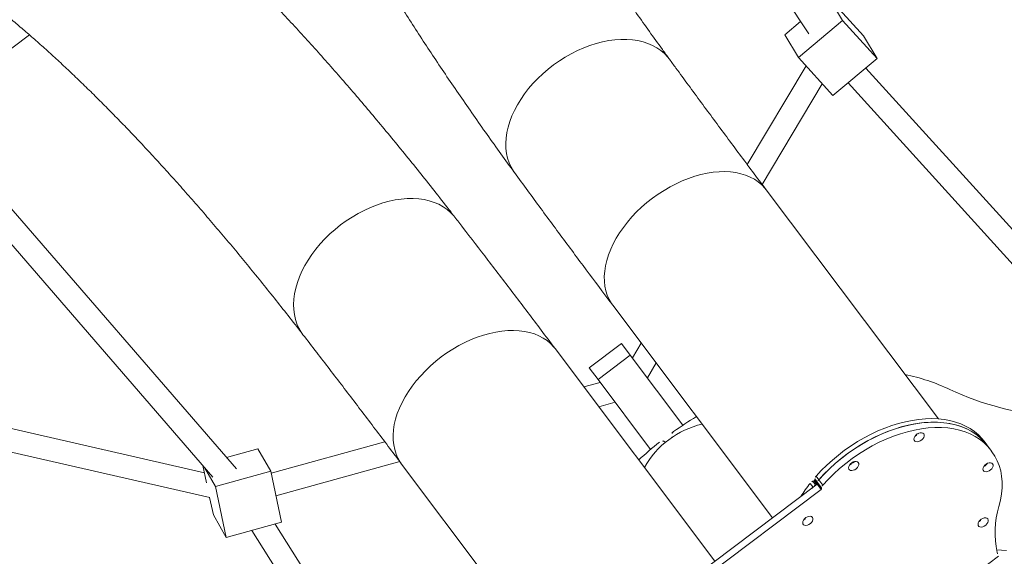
# Model space of a CAD drawing. Extents: x 5459245 to 5462690, y 5971016 to 5972523.
# Tile 184 of 198: x 5462453.576 to 5462454.258, y 5972221.438 to 5972221.81. Entities that reach past the tile are written whole.
import ezdxf

# ---------------------------------------------------------------- set-up
doc = ezdxf.new("R2010")
doc.units = 0
doc.layers.add('A_MAŁA ARCHITEKTURA', color=195, linetype='CONTINUOUS', lineweight=9)
doc.layers.add('ADT CCTV', color=102, linetype='CONTINUOUS')

# ---------------------------------------------------------------- blocks, each defined once
blk = doc.blocks.new('A$C8d9de67b')
at = {"layer": 'A_MAŁA ARCHITEKTURA', "linetype": 'Continuous'}
for p, q in [((-1789.82, 293.9), (-2115.5, 263.87)), ((-2169.82, 272.61), (-2134.3, 275.89)), ((-2116.02, 274.01), (-2151.54, 270.74)), ((-2134.3, 275.89), (-2116.02, 274.01)), ((-2113.96, 234.19), (-2116.02, 274.01)), ((-2114.67, 247.88), (-1802.01, 276.7)), ((-2481.49, 267.67), (-2158.25, 246.46)), ((-2151.54, 270.74), (-2169.82, 272.61)), ((-2149.48, 230.91), (-2151.54, 270.74)), ((-2167.76, 232.79), (-2168.5, 247.13)), ((-2149.48, 230.91), (-2167.76, 232.79)), ((-2113.96, 234.19), (-2149.48, 230.91)), ((-2094.09, 158), (-2124.94, 233.18)), ((-2141.61, 231.64), (-2111.4, 158.04)), ((-1856.64, 174), (-1859.71, 174)), ((-1852.05, 174), (-1856.64, 174)), ((-1850.63, 174), (-1852.05, 174)), ((-1891.09, 158), (-2089.52, 158)), ((-1891.08, 140.66), (-1891.48, 140.66)), ((-1817.35, 138.13), (-1817.48, 138.13)), ((-1789.86, 140.92), (-1794.41, 135.78)), ((-1790.02, 2), (-1790.02, 134.22)), ((-1910.23, 66.42), (-1907.16, 66.42)), ((-1906.15, 64.62), (-1909.22, 64.62)), ((-1908.62, 64.18), (-1909.22, 64.62)), ((-1908.74, 62.58), (-1908.47, 63.52)), ((-1908.74, 62.58), (-1905.68, 62.58)), ((-1908.62, 64.18), (-1905.56, 64.18)), ((-1905.4, 63.52), (-1908.47, 63.52)), ((-1907.16, 66.42), (-1902.57, 66.42)), ((-1901.56, 64.62), (-1906.15, 64.62)), ((-1906.15, 64.62), (-1905.56, 64.18)), ((-1905.4, 63.52), (-1905.68, 62.58)), ((-1900.96, 64.18), (-1905.56, 64.18)), ((-1900.78, 63.73), (-1905.37, 63.73)), ((-1905.37, -63.73), (-1905.37, 63.73)), ((-1900.96, 64.18), (-1901.56, 64.62)), ((-1900.78, 63.73), (-1900.78, -63.73)), ((-1905.71, 60.19), (-1908.77, 60.19)), ((-1905.37, 58.95), (-1905.71, 60.19)), ((-1891.08, 42.34), (-1891.48, 42.34)), ((-2089.52, 25), (-1905.37, 25)), ((-2056.81, 25), (-2052.29, 14)), ((-2035, 14), (-2039.51, 25)), ((-2064.75, -14), (-2064.75, 14)), ((-2054.65, 14), (-2064.75, 14)), ((-2054.65, -14), (-2054.65, 14)), ((-1993.95, 14), (-2054.65, 14)), ((-1991.69, 3), (-1991.98, 3)), ((-1991.69, -3), (-1991.98, -3)), ((-2054.65, -14), (-2064.75, -14)), ((-2052.02, -14), (-2056.35, -25)), ((-1993.95, -14), (-2054.65, -14)), ((-2039.15, -25), (-2034.82, -14)), ((-1905.37, -25), (-2089.52, -25)), ((-2108.79, -158.03), (-2138.73, -234)), ((-2124.2, -240.77), (-2091.57, -158)), ((-2089.52, -158), (-1891.09, -158)), ((-2481.98, -274.01), (-2481.98, -185.48)), ((-2166.03, -252.23), (-2157.77, -231.27)), ((-2157.77, -231.27), (-2139.89, -233.46)), ((-2139.89, -233.46), (-2154.44, -270.38)), ((-2107.2, -248.69), (-2139.89, -233.46)), ((-2155.5, -251.51), (-2479.24, -273.82)), ((-2107.2, -248.69), (-2121.75, -285.61)), ((-1800.78, -278.41), (-2108.88, -252.96)), ((-2478.14, -289.78), (-2160.82, -267.91)), ((-2166.76, -270.78), (-2369.18, -441.8)), ((-2160.23, -273.82), (-2171.35, -268.64)), ((-2154.44, -270.38), (-2169.62, -268.52)), ((-2121.75, -285.61), (-2154.44, -270.38)), ((-2115.01, -268.51), (-1788.74, -295.45)), ((-2338.81, -437.08), (-2150.78, -278.22)), ((-2139.63, -283.42), (-2150.89, -278.17)), ((-2121.75, -285.61), (-2139.63, -283.42))]:
    blk.add_line(p, q, dxfattribs=at)
at = {"layer": 'A_MAŁA ARCHITEKTURA', "linetype": 'Continuous', "flags": 128}
for points in [[(-1910.23, 66.42), (-1911.18, 71.61), (-1911.9, 76.9), (-1912.4, 82.24), (-1912.68, 87.62), (-1912.73, 93.02), (-1912.55, 98.42), (-1912.15, 103.78), (-1911.52, 109.09), (-1910.67, 114.33), (-1909.6, 119.46), (-1908.32, 124.48), (-1906.83, 129.36), (-1905.13, 134.07), (-1903.24, 138.61), (-1901.17, 142.94), (-1898.92, 147.05), (-1896.5, 150.92), (-1893.92, 154.54), (-1891.2, 157.88), (-1888.34, 160.95), (-1885.36, 163.71), (-1882.26, 166.17), (-1879.08, 168.3), (-1875.8, 170.11), (-1872.46, 171.58), (-1869.07, 172.7), (-1865.63, 173.48), (-1862.17, 173.91), (-1859.71, 174)], [(-1907.16, 66.42), (-1908.11, 71.61), (-1908.84, 76.9), (-1909.34, 82.24), (-1909.62, 87.62), (-1909.67, 93.02), (-1909.49, 98.42), (-1909.08, 103.78), (-1908.46, 109.09), (-1907.6, 114.33), (-1906.54, 119.46), (-1905.25, 124.48), (-1903.76, 129.36), (-1902.07, 134.07), (-1900.18, 138.61), (-1898.11, 142.94), (-1895.85, 147.05), (-1893.43, 150.92), (-1890.86, 154.54), (-1888.13, 157.88), (-1885.27, 160.95), (-1882.29, 163.71), (-1879.2, 166.17), (-1876.01, 168.3), (-1872.74, 170.11), (-1869.4, 171.58), (-1866, 172.7), (-1862.57, 173.48), (-1859.11, 173.91), (-1856.64, 174)], [(-1856.64, 174), (-1860.2, 173.81), (-1863.74, 173.26), (-1867.25, 172.33), (-1870.71, 171.04), (-1874.11, 169.4), (-1877.43, 167.4), (-1880.66, 165.06), (-1883.78, 162.39), (-1886.77, 159.39), (-1889.63, 156.1), (-1892.34, 152.51), (-1894.89, 148.65), (-1897.27, 144.53), (-1899.46, 140.17), (-1901.47, 135.59), (-1903.27, 130.81), (-1904.86, 125.86), (-1906.23, 120.75), (-1907.38, 115.51), (-1908.3, 110.16), (-1908.99, 104.73), (-1909.44, 99.23), (-1909.66, 93.71), (-1909.63, 88.17), (-1909.37, 82.65), (-1908.87, 77.17), (-1908.13, 71.75), (-1907.16, 66.42)], [(-1852.05, 174), (-1855.61, 173.81), (-1859.15, 173.26), (-1862.66, 172.33), (-1866.12, 171.04), (-1869.52, 169.4), (-1872.84, 167.4), (-1876.06, 165.06), (-1879.18, 162.39), (-1882.17, 159.39), (-1885.03, 156.1), (-1887.75, 152.51), (-1890.3, 148.65), (-1892.67, 144.53), (-1894.87, 140.17), (-1896.87, 135.59), (-1898.67, 130.81), (-1900.26, 125.86), (-1901.63, 120.75), (-1902.78, 115.51), (-1903.7, 110.16), (-1904.39, 104.73), (-1904.84, 99.23), (-1905.06, 93.71), (-1905.04, 88.17), (-1904.77, 82.65), (-1904.27, 77.17), (-1903.54, 71.75), (-1902.57, 66.42)], [(-1817.48, 155.16), (-1820.32, 158.62), (-1823.3, 161.76), (-1826.41, 164.57), (-1829.65, 167.04), (-1832.99, 169.14), (-1836.41, 170.88), (-1839.9, 172.24), (-1843.45, 173.22), (-1847.03, 173.8), (-1850.63, 174)], [(-1843.68, 169.36), (-1844.43, 169.18), (-1845.13, 168.67), (-1845.69, 167.85), (-1846.07, 166.82), (-1846.24, 165.66), (-1846.18, 164.47), (-1845.9, 163.36), (-1845.43, 162.43), (-1844.79, 161.76), (-1844.06, 161.41), (-1843.29, 161.41), (-1842.56, 161.76), (-1841.93, 162.43), (-1841.45, 163.36), (-1841.17, 164.47), (-1841.11, 165.66), (-1841.28, 166.82), (-1841.67, 167.85), (-1842.23, 168.67), (-1842.92, 169.18), (-1843.68, 169.36)], [(-1846.11, 166.67), (-1845.81, 165.84), (-1845.7, 165.33)], [(-2247.22, 92.27), (-2247.06, 97.12), (-2246.67, 101.95), (-2246.05, 106.73), (-2245.2, 111.43), (-2244.12, 116.02), (-2242.82, 120.49), (-2241.32, 124.81), (-2239.6, 128.96), (-2237.7, 132.91), (-2235.6, 136.64), (-2233.34, 140.14), (-2230.91, 143.38), (-2228.34, 146.35), (-2225.62, 149.03), (-2222.79, 151.41), (-2219.86, 153.47), (-2216.83, 155.2), (-2213.73, 156.6), (-2210.57, 157.66), (-2207.38, 158.37), (-2204.16, 158.72), (-2202.14, 158.76)], [(-2132.27, 91.5), (-2132.15, 96.35), (-2131.81, 101.18), (-2131.24, 105.96), (-2130.46, 110.66), (-2129.45, 115.26), (-2128.23, 119.73), (-2126.8, 124.05), (-2125.17, 128.19), (-2123.36, 132.14), (-2121.36, 135.88), (-2119.19, 139.37), (-2116.87, 142.62), (-2114.39, 145.58), (-2111.79, 148.26), (-2109.07, 150.64), (-2106.24, 152.7), (-2103.32, 154.44), (-2100.33, 155.84), (-2097.29, 156.89), (-2094.2, 157.6), (-2091.08, 157.96), (-2089.52, 158)], [(-2089.52, 25), (-2091.08, 25.04), (-2094.2, 25.4), (-2097.29, 26.11), (-2100.33, 27.16), (-2103.32, 28.56), (-2106.24, 30.3), (-2109.07, 32.36), (-2111.79, 34.74), (-2114.39, 37.42), (-2116.87, 40.38), (-2119.19, 43.63), (-2121.36, 47.12), (-2123.36, 50.86), (-2125.17, 54.81), (-2126.8, 58.95), (-2128.23, 63.27), (-2129.45, 67.74), (-2130.46, 72.34), (-2131.24, 77.04), (-2131.81, 81.82), (-2132.15, 86.65), (-2132.27, 91.5), (-2132.15, 96.35), (-2131.81, 101.18), (-2131.24, 105.96), (-2130.46, 110.66), (-2129.45, 115.26), (-2128.23, 119.73), (-2126.8, 124.05), (-2125.17, 128.19), (-2123.36, 132.14), (-2121.36, 135.88), (-2119.19, 139.37), (-2116.87, 142.62), (-2114.39, 145.58), (-2111.79, 148.26), (-2109.07, 150.64), (-2106.24, 152.7), (-2103.32, 154.44), (-2100.33, 155.84), (-2097.29, 156.89), (-2094.2, 157.6), (-2091.08, 157.96), (-2089.52, 158)], [(-1888.98, 143.71), (-1889.74, 143.53), (-1890.43, 143.01), (-1890.99, 142.2), (-1891.37, 141.17), (-1891.54, 140.01), (-1891.49, 138.82), (-1891.21, 137.71), (-1890.73, 136.78), (-1890.09, 136.11), (-1889.36, 135.75), (-1888.6, 135.75), (-1887.86, 136.11), (-1887.23, 136.78), (-1886.75, 137.71), (-1886.47, 138.82), (-1886.41, 140.01), (-1886.59, 141.17), (-1886.97, 142.2), (-1887.53, 143.01), (-1888.22, 143.53), (-1888.98, 143.71)], [(-1815.12, 143.71), (-1815.88, 143.53), (-1816.57, 143.01), (-1817.13, 142.2), (-1817.51, 141.17), (-1817.68, 140.01), (-1817.62, 138.82), (-1817.34, 137.71), (-1816.87, 136.78), (-1816.23, 136.11), (-1815.5, 135.75), (-1814.73, 135.75), (-1814, 136.11), (-1813.37, 136.78), (-1812.89, 137.71), (-1812.61, 138.82), (-1812.55, 140.01), (-1812.72, 141.17), (-1813.11, 142.2), (-1813.67, 143.01), (-1814.36, 143.53), (-1815.12, 143.71)], [(-1900.26, 95.5), (-1901.02, 95.32), (-1901.71, 94.8), (-1902.27, 93.99), (-1902.65, 92.96), (-1902.82, 91.8), (-1902.76, 90.61), (-1902.48, 89.5), (-1902.01, 88.57), (-1901.37, 87.9), (-1900.64, 87.54), (-1899.87, 87.54), (-1899.14, 87.9), (-1898.51, 88.57), (-1898.03, 89.5), (-1897.75, 90.61), (-1897.69, 91.8), (-1897.86, 92.96), (-1898.25, 93.99), (-1898.81, 94.8), (-1899.5, 95.32), (-1900.26, 95.5)], [(-2203.97, 25.78), (-2205.18, 25.82), (-2208.39, 26.17), (-2211.58, 26.88), (-2214.72, 27.94), (-2217.8, 29.33), (-2220.8, 31.07), (-2223.7, 33.13), (-2226.5, 35.51), (-2229.16, 38.19), (-2231.7, 41.16), (-2234.07, 44.4), (-2236.29, 47.9), (-2238.32, 51.63), (-2240.17, 55.58), (-2241.82, 59.72), (-2243.26, 64.04), (-2244.49, 68.51), (-2245.49, 73.11), (-2246.27, 77.81), (-2246.82, 82.59), (-2247.14, 87.42), (-2247.22, 92.27)], [(-2089.52, 25), (-2091.08, 25.04), (-2094.2, 25.4), (-2097.29, 26.11), (-2100.33, 27.16), (-2103.32, 28.56), (-2106.24, 30.3), (-2109.07, 32.36), (-2111.79, 34.74), (-2114.39, 37.42), (-2116.87, 40.38), (-2119.19, 43.63), (-2121.36, 47.12), (-2123.36, 50.86), (-2125.17, 54.81), (-2126.8, 58.95), (-2128.23, 63.27), (-2129.45, 67.74), (-2130.46, 72.34), (-2131.24, 77.04), (-2131.81, 81.82), (-2132.15, 86.65), (-2132.27, 91.5)], [(-1888.98, 47.29), (-1889.74, 47.11), (-1890.43, 46.6), (-1890.99, 45.78), (-1891.37, 44.75), (-1891.54, 43.59), (-1891.49, 42.4), (-1891.21, 41.29), (-1890.73, 40.36), (-1890.09, 39.69), (-1889.36, 39.34), (-1888.6, 39.34), (-1887.86, 39.69), (-1887.23, 40.36), (-1886.75, 41.29), (-1886.47, 42.4), (-1886.41, 43.59), (-1886.59, 44.75), (-1886.97, 45.78), (-1887.53, 46.6), (-1888.22, 47.11), (-1888.98, 47.29)], [(-2202.14, -158.76), (-2204.16, -158.72), (-2207.38, -158.37), (-2210.57, -157.66), (-2213.73, -156.6), (-2216.83, -155.2), (-2219.86, -153.47), (-2222.79, -151.41), (-2225.62, -149.03), (-2228.34, -146.35), (-2230.91, -143.38), (-2233.34, -140.14), (-2235.6, -136.64), (-2237.7, -132.91), (-2239.6, -128.96), (-2241.32, -124.81), (-2242.82, -120.49), (-2244.12, -116.02), (-2245.2, -111.43), (-2246.05, -106.73), (-2246.67, -101.95), (-2247.06, -97.12), (-2247.22, -92.27), (-2247.14, -87.42), (-2246.82, -82.59), (-2246.27, -77.81), (-2245.49, -73.11), (-2244.49, -68.51), (-2243.26, -64.04), (-2241.82, -59.72), (-2240.17, -55.58), (-2238.32, -51.63), (-2236.29, -47.9), (-2234.07, -44.4), (-2231.7, -41.16), (-2229.16, -38.19), (-2226.5, -35.51), (-2223.7, -33.13), (-2220.8, -31.07), (-2217.8, -29.33), (-2214.72, -27.94), (-2211.58, -26.88), (-2208.39, -26.17), (-2205.18, -25.82), (-2203.97, -25.78)], [(-2089.52, -25), (-2091.08, -25.04), (-2094.2, -25.4), (-2097.29, -26.11), (-2100.33, -27.16), (-2103.32, -28.56), (-2106.24, -30.3), (-2109.07, -32.36), (-2111.79, -34.74), (-2114.39, -37.42), (-2116.87, -40.38), (-2119.19, -43.63), (-2121.36, -47.12), (-2123.36, -50.86), (-2125.17, -54.81), (-2126.8, -58.95), (-2128.23, -63.27), (-2129.45, -67.74), (-2130.46, -72.34), (-2131.24, -77.04), (-2131.81, -81.82), (-2132.15, -86.65), (-2132.27, -91.5)], [(-2089.52, -158), (-2091.08, -157.96), (-2094.2, -157.6), (-2097.29, -156.89), (-2100.33, -155.84), (-2103.32, -154.44), (-2106.24, -152.7), (-2109.07, -150.64), (-2111.79, -148.26), (-2114.39, -145.58), (-2116.87, -142.62), (-2119.19, -139.37), (-2121.36, -135.88), (-2123.36, -132.14), (-2125.17, -128.19), (-2126.8, -124.05), (-2128.23, -119.73), (-2129.45, -115.26), (-2130.46, -110.66), (-2131.24, -105.96), (-2131.81, -101.18), (-2132.15, -96.35), (-2132.27, -91.5), (-2132.15, -86.65), (-2131.81, -81.82), (-2131.24, -77.04), (-2130.46, -72.34), (-2129.45, -67.74), (-2128.23, -63.27), (-2126.8, -58.95), (-2125.17, -54.81), (-2123.36, -50.86), (-2121.36, -47.12), (-2119.19, -43.63), (-2116.87, -40.38), (-2114.39, -37.42), (-2111.79, -34.74), (-2109.07, -32.36), (-2106.24, -30.3), (-2103.32, -28.56), (-2100.33, -27.16), (-2097.29, -26.11), (-2094.2, -25.4), (-2091.08, -25.04), (-2089.52, -25)], [(-2132.27, -91.5), (-2132.15, -96.35), (-2131.81, -101.18), (-2131.24, -105.96), (-2130.46, -110.66), (-2129.45, -115.26), (-2128.23, -119.73), (-2126.8, -124.05), (-2125.17, -128.19), (-2123.36, -132.14), (-2121.36, -135.88), (-2119.19, -139.37), (-2116.87, -142.62), (-2114.39, -145.58), (-2111.79, -148.26), (-2109.07, -150.64), (-2106.24, -152.7), (-2103.32, -154.44), (-2100.33, -155.84), (-2097.29, -156.89), (-2094.2, -157.6), (-2091.08, -157.96), (-2089.52, -158)]]:
    blk.add_lwpolyline(points, dxfattribs=at)
at = {"layer": 'A_MAŁA ARCHITEKTURA', "linetype": 'Continuous'}
for centre, radius, start, end in [((-1996.28, 352.7), 199.51, 297.98236, 319.57029), ((-1838.68, 54.36), 137.9, 117.6452, 131.27096), ((-1851.67, 165.36), 5.97, 342.52291, 17.47709), ((-1767.44, 191.42), 61.8, 215.93275, 245.8733), ((-1896.97, 139.71), 5.97, 342.52291, 17.47709), ((-1823.11, 139.71), 5.97, 342.52291, 17.47709), ((-1787.52, 147.37), 13.38, 247.22976, 259.25493), ((-1908.25, 91.5), 5.97, 342.52291, 17.47709), ((-1791.86, 91.5), 110.42, 178.69193, 181.30807), ((-1907.31, 66.88), 2.95, 188.89351, 229.79743), ((-1904.38, 61.33), 4.53, 163.96301, 194.52628), ((-1909.07, 63.73), 0.636, 340.9265, 45.40896), ((-1904.25, 66.88), 2.95, 188.89351, 229.79743), ((-1901.32, 61.33), 4.53, 163.96301, 194.52628), ((-1905.94, 63.76), 0.566, 356.59642, 47.67161), ((-1906, 63.73), 0.636, 340.9265, 45.40896), ((-1899.65, 66.88), 2.95, 188.89351, 229.79743), ((-1901.34, 63.76), 0.566, 356.59642, 47.67161), ((-1806.44, 87.03), 105.8, 194.69296, 200.74687), ((-1896.97, 43.29), 5.97, 342.52291, 17.47709), ((-1747.55, 0.05), 246.79, 174.19721, 178.59566), ((-1929.79, 0), 62, 156.2197, 203.7803), ((-1991.56, 5.71), 2.75, 171.9799, 261.15965), ((-1991.56, -5.71), 2.75, 98.84035, 188.0201), ((-1747.55, -0.05), 246.79, 181.40434, 185.80279)]:
    blk.add_arc(centre, radius, start, end, dxfattribs=at)
for points, knots in [([(-2762.75, 393.43), (-2763.57, 391.95), (-2765.89, 387.72), (-2769.47, 380.71), (-2773.38, 372.42), (-2776.92, 364.16), (-2780.09, 355.96), (-2782.9, 347.81), (-2785.35, 339.73), (-2787.44, 331.72), (-2789.18, 323.77), (-2790.57, 315.9), (-2791.63, 308.1), (-2792.35, 300.38), (-2792.74, 292.73), (-2792.8, 285.16), (-2792.54, 277.66), (-2791.97, 270.24), (-2791.08, 262.9), (-2789.89, 255.63), (-2788.38, 248.45), (-2786.57, 241.36), (-2784.46, 234.35), (-2782.04, 227.43), (-2779.32, 220.61), (-2776.31, 213.87), (-2772.99, 207.23), (-2769.38, 200.69), (-2765.46, 194.24), (-2761.25, 187.88), (-2756.72, 181.62), (-2751.88, 175.45), (-2746.73, 169.38), (-2741.26, 163.4), (-2735.46, 157.52), (-2729.33, 151.74), (-2722.87, 146.05), (-2716.06, 140.48), (-2708.92, 135), (-2701.44, 129.65), (-2693.62, 124.41), (-2685.46, 119.29), (-2676.98, 114.3), (-2668.17, 109.45), (-2659.05, 104.73), (-2649.63, 100.16), (-2639.91, 95.74), (-2629.91, 91.46), (-2619.63, 87.33), (-2609.09, 83.35), (-2598.28, 79.51), (-2587.23, 75.83), (-2575.93, 72.29), (-2564.39, 68.9), (-2552.61, 65.64), (-2540.6, 62.53), (-2528.36, 59.55), (-2515.9, 56.71), (-2503.21, 54), (-2490.29, 51.43), (-2477.15, 48.98), (-2463.8, 46.66), (-2450.23, 44.47), (-2436.44, 42.41), (-2422.44, 40.46), (-2408.22, 38.64), (-2393.8, 36.95), (-2379.17, 35.37), (-2364.33, 33.91), (-2349.29, 32.57), (-2334.04, 31.35), (-2318.6, 30.25), (-2302.95, 29.26), (-2287.11, 28.39), (-2271.08, 27.64), (-2254.86, 27), (-2238.45, 26.48), (-2222.14, 26.07), (-2210.6, 25.87), (-2204.62, 25.78), (-2203.97, 25.78)], [0, 0, 0, 0, 0.007331, 0.020985, 0.034494, 0.047811, 0.060925, 0.073828, 0.086519, 0.098999, 0.111276, 0.123359, 0.135261, 0.146997, 0.158582, 0.170036, 0.181376, 0.192621, 0.203789, 0.214902, 0.225976, 0.237032, 0.248086, 0.259154, 0.270254, 0.281405, 0.292626, 0.303936, 0.315352, 0.326892, 0.338572, 0.350409, 0.362416, 0.374607, 0.38699, 0.399574, 0.412362, 0.425354, 0.438546, 0.45193, 0.465493, 0.479219, 0.493091, 0.507086, 0.521183, 0.535363, 0.549604, 0.563888, 0.5782, 0.592527, 0.606855, 0.621174, 0.635478, 0.649762, 0.664023, 0.678259, 0.692468, 0.706648, 0.720801, 0.734926, 0.749023, 0.763094, 0.777139, 0.791159, 0.805155, 0.819127, 0.833079, 0.847009, 0.860919, 0.874811, 0.888685, 0.902541, 0.916382, 0.930208, 0.944019, 0.957816, 0.9716, 0.985373, 0.998401, 1, 1, 1, 1]), ([(-2202.14, 158.76), (-2204.91, 158.8), (-2212.89, 158.92), (-2225.93, 159.2), (-2241.17, 159.62), (-2256.19, 160.14), (-2270.97, 160.77), (-2285.53, 161.49), (-2299.85, 162.32), (-2313.94, 163.24), (-2327.77, 164.27), (-2341.37, 165.38), (-2354.71, 166.6), (-2367.79, 167.91), (-2380.62, 169.31), (-2393.19, 170.8), (-2405.49, 172.39), (-2417.52, 174.06), (-2429.28, 175.82), (-2440.77, 177.66), (-2451.97, 179.59), (-2462.89, 181.61), (-2473.53, 183.69), (-2483.88, 185.86), (-2493.94, 188.1), (-2503.7, 190.41), (-2513.16, 192.8), (-2522.32, 195.24), (-2531.18, 197.75), (-2539.74, 200.32), (-2547.99, 202.94), (-2555.93, 205.61), (-2563.55, 208.33), (-2570.87, 211.08), (-2577.87, 213.88), (-2584.56, 216.71), (-2590.93, 219.56), (-2596.99, 222.44), (-2602.74, 225.33), (-2608.17, 228.23), (-2613.3, 231.13), (-2618.11, 234.03), (-2622.62, 236.92), (-2626.83, 239.79), (-2630.73, 242.64), (-2634.35, 245.45), (-2637.68, 248.24), (-2640.72, 250.98), (-2643.5, 253.67), (-2646.02, 256.32), (-2648.29, 258.92), (-2650.32, 261.47), (-2652.13, 263.97), (-2653.73, 266.45), (-2655.13, 268.91), (-2656.36, 271.39), (-2657.42, 273.96), (-2658.33, 276.68), (-2659.04, 279.54), (-2659.51, 282.45), (-2659.74, 285.31), (-2659.79, 287.97), (-2659.69, 289.8), (-2659.64, 290.62)], [0, 0, 0, 0, 0.0086415, 0.0249052, 0.0411573, 0.0573958, 0.07362, 0.089829, 0.1060223, 0.1221988, 0.1383579, 0.1544985, 0.1706198, 0.1867207, 0.2028003, 0.2188575, 0.2348911, 0.2509, 0.266883, 0.282839, 0.2987665, 0.3146645, 0.3305316, 0.3463664, 0.3621678, 0.3779344, 0.3936652, 0.4093589, 0.4250145, 0.4406312, 0.4562082, 0.4717452, 0.4872419, 0.5026986, 0.518116, 0.5334954, 0.5488387, 0.5641488, 0.5794295, 0.594686, 0.6099247, 0.6251543, 0.6403835, 0.6556228, 0.6708875, 0.6861969, 0.7015748, 0.7170511, 0.732663, 0.7484573, 0.7644934, 0.780848, 0.7976212, 0.8149468, 0.833008, 0.8520628, 0.8724815, 0.8947867, 0.9195581, 0.94346, 0.964805, 0.9843103, 1, 1, 1, 1]), ([(-2089.52, 158), (-2094.82, 158), (-2110.14, 158.01), (-2135.36, 158.11), (-2165.1, 158.32), (-2187.32, 158.56), (-2199.63, 158.73), (-2202.14, 158.76)], [0, 0, 0, 0, 0.139449, 0.403759, 0.668041, 0.932292, 1, 1, 1, 1]), ([(-2203.97, 25.78), (-2198.7, 25.71), (-2183.42, 25.51), (-2157.97, 25.26), (-2128.07, 25.07), (-2105.22, 25.01), (-2092.52, 25), (-2089.52, 25)], [0, 0, 0, 0, 0.139449, 0.405106, 0.670734, 0.922326, 1, 1, 1, 1]), ([(-2203.97, -25.78), (-2206.89, -25.82), (-2215.44, -25.95), (-2229.46, -26.24), (-2245.95, -26.7), (-2262.26, -27.28), (-2278.37, -27.97), (-2294.29, -28.77), (-2310.02, -29.69), (-2325.55, -30.73), (-2340.87, -31.88), (-2356, -33.15), (-2370.92, -34.54), (-2385.64, -36.05), (-2400.15, -37.68), (-2414.45, -39.42), (-2428.53, -41.29), (-2442.41, -43.28), (-2456.07, -45.4), (-2469.51, -47.64), (-2482.73, -50), (-2495.74, -52.49), (-2508.52, -55.12), (-2521.08, -57.87), (-2533.42, -60.76), (-2545.53, -63.78), (-2557.42, -66.94), (-2569.07, -70.25), (-2580.49, -73.69), (-2591.68, -77.29), (-2602.62, -81.03), (-2613.33, -84.92), (-2623.79, -88.97), (-2633.99, -93.17), (-2643.93, -97.53), (-2653.61, -102.06), (-2663, -106.74), (-2672.11, -111.58), (-2680.92, -116.57), (-2689.42, -121.73), (-2697.6, -127.02), (-2705.45, -132.47), (-2712.96, -138.05), (-2720.13, -143.76), (-2726.95, -149.59), (-2733.42, -155.54), (-2739.53, -161.6), (-2745.29, -167.76), (-2750.71, -174.02), (-2755.78, -180.37), (-2760.5, -186.81), (-2764.89, -193.34), (-2768.95, -199.94), (-2772.68, -206.63), (-2776.08, -213.39), (-2779.17, -220.23), (-2781.93, -227.13), (-2784.38, -234.11), (-2786.51, -241.15), (-2788.34, -248.26), (-2789.85, -255.42), (-2791.05, -262.65), (-2791.94, -269.92), (-2792.52, -277.24), (-2792.79, -284.62), (-2792.75, -292.04), (-2792.4, -299.51), (-2791.74, -307.03), (-2790.77, -314.61), (-2789.47, -322.23), (-2787.86, -329.9), (-2785.92, -337.63), (-2783.65, -345.42), (-2781.05, -353.27), (-2778.11, -361.17), (-2774.82, -369.13), (-2771.18, -377.15), (-2767.19, -385.27), (-2764.25, -390.68), (-2762.75, -393.43)], [0, 0, 0, 0, 0.007172, 0.020924, 0.034684, 0.048455, 0.062239, 0.076036, 0.089846, 0.10367, 0.117509, 0.131365, 0.145237, 0.159126, 0.173035, 0.186963, 0.200911, 0.214882, 0.228875, 0.242892, 0.256934, 0.271001, 0.285096, 0.299218, 0.313369, 0.327548, 0.341756, 0.355992, 0.370256, 0.384545, 0.398857, 0.413189, 0.427535, 0.441887, 0.456234, 0.470562, 0.484858, 0.499104, 0.51328, 0.527365, 0.541337, 0.555172, 0.56885, 0.582351, 0.595659, 0.608764, 0.621658, 0.63434, 0.646811, 0.659079, 0.671154, 0.683048, 0.694777, 0.706357, 0.717805, 0.72914, 0.740381, 0.751547, 0.762657, 0.773731, 0.784786, 0.795841, 0.806909, 0.818011, 0.829165, 0.840389, 0.851703, 0.863124, 0.87467, 0.886357, 0.898201, 0.910216, 0.922415, 0.934807, 0.947399, 0.960196, 0.973197, 0.986398, 1, 1, 1, 1]), ([(-2089.52, -25), (-2094.9, -25), (-2110.52, -25.01), (-2136.23, -25.11), (-2166.07, -25.33), (-2188.61, -25.57), (-2201.03, -25.74), (-2203.97, -25.78)], [0, 0, 0, 0, 0.139436, 0.405002, 0.670592, 0.922257, 1, 1, 1, 1]), ([(-2659.5, -292.15), (-2659.55, -291.75), (-2659.7, -290.34), (-2659.78, -288.09), (-2659.74, -285.31), (-2659.51, -282.53), (-2659.06, -279.66), (-2658.36, -276.78), (-2657.43, -273.98), (-2656.34, -271.35), (-2655.1, -268.85), (-2653.7, -266.4), (-2652.07, -263.88), (-2650.18, -261.28), (-2648, -258.57), (-2645.58, -255.84), (-2642.92, -253.09), (-2640, -250.31), (-2636.82, -247.5), (-2633.36, -244.66), (-2629.62, -241.81), (-2625.6, -238.93), (-2621.28, -236.04), (-2616.66, -233.14), (-2611.75, -230.23), (-2606.53, -227.33), (-2601.01, -224.44), (-2595.18, -221.56), (-2589.04, -218.7), (-2582.59, -215.86), (-2575.83, -213.05), (-2568.77, -210.28), (-2561.39, -207.54), (-2553.71, -204.85), (-2545.72, -202.2), (-2537.42, -199.6), (-2528.82, -197.06), (-2519.91, -194.58), (-2510.7, -192.16), (-2501.2, -189.81), (-2491.4, -187.52), (-2481.31, -185.31), (-2470.92, -183.17), (-2460.25, -181.11), (-2449.3, -179.12), (-2438.06, -177.22), (-2426.54, -175.4), (-2414.75, -173.66), (-2402.69, -172.01), (-2390.36, -170.45), (-2377.76, -168.98), (-2364.91, -167.61), (-2351.79, -166.32), (-2338.42, -165.13), (-2324.8, -164.04), (-2310.94, -163.04), (-2296.83, -162.14), (-2282.48, -161.33), (-2267.89, -160.63), (-2253.08, -160.03), (-2238.04, -159.52), (-2222.77, -159.12), (-2210.76, -158.89), (-2203.85, -158.79), (-2202.14, -158.76)], [0, 0, 0, 0, 0.007071, 0.025168, 0.044322, 0.064935, 0.087557, 0.112701, 0.135689, 0.156326, 0.175287, 0.193047, 0.209928, 0.227808, 0.244936, 0.261497, 0.277641, 0.293475, 0.30908, 0.324514, 0.339824, 0.355046, 0.370208, 0.385332, 0.400436, 0.415536, 0.430638, 0.445753, 0.460887, 0.476047, 0.491238, 0.506462, 0.521723, 0.537021, 0.552359, 0.567735, 0.583151, 0.598607, 0.614101, 0.629633, 0.645202, 0.660807, 0.676446, 0.69212, 0.707826, 0.723563, 0.73933, 0.755125, 0.770948, 0.786797, 0.802672, 0.81857, 0.834491, 0.850433, 0.866396, 0.882379, 0.89838, 0.914399, 0.930435, 0.946487, 0.962555, 0.978637, 0.994732, 1, 1, 1, 1]), ([(-2202.14, -158.76), (-2196.97, -158.7), (-2181.99, -158.5), (-2157.05, -158.25), (-2127.26, -158.07), (-2104.71, -158), (-2092.1, -158), (-2089.52, -158)], [0, 0, 0, 0, 0.139436, 0.403654, 0.667898, 0.932173, 1, 1, 1, 1])]:
    blk.add_open_spline(points, degree=3, knots=knots, dxfattribs=at)
blk = doc.blocks.new('A770198')
at = {"layer": 'ADT CCTV', "color": 140, "lineweight": 9}
blk.add_arc((30, 19.04213), 30, 140.600538, 219.400538, dxfattribs=at)
blk = doc.blocks.new('G$CFAE608CC')
at = {"layer": 'ADT CCTV', "rotation": 90}
blk.add_blockref('A770198', (38.08383, 0), dxfattribs=at)

msp = doc.modelspace()

# ---------------------------------------------------------------- block references
at = {"layer": 'A_MAŁA ARCHITEKTURA', "xscale": 0.001, "yscale": 0.001, "zscale": 0.001, "rotation": 306.9280860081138}
msp.add_blockref('A$C8d9de67b', (5462455.22227, 5972219.927), dxfattribs=at)
at = {"layer": 'ADT CCTV', "rotation": 184.5356804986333}
msp.add_blockref('G$CFAE608CC', (5462467.50941, 5972223.83045), dxfattribs=at)

doc.saveas('drawing.dxf')
